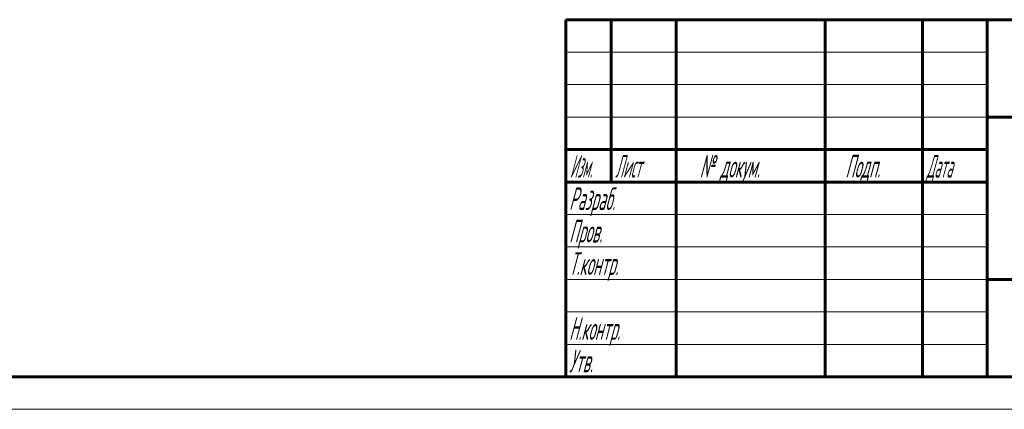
# Model space of a CAD drawing. Header units: millimetres. Extents: x 0 to 594, y 0 to 420.
# Tile 13 of 22: x 320 to 472, y 0 to 60. Entities that reach past the tile are written whole.
import ezdxf

# ---------------------------------------------------------------- set-up
doc = ezdxf.new("R2010")
doc.units = ezdxf.units.MM
doc.linetypes.add('K5LT_BASIC', pattern=[0])
doc.linetypes.add('K5LT_THIN', pattern=[0])
doc.styles.add('KTEXTSTYLE', font='GOST_AU.SHX', dxfattribs={"width": 0.56, "height": 5})

# ---------------------------------------------------------------- blocks, each defined once
blk = doc.blocks.new('U83')
at = {"color": 143, "linetype": 'K5LT_BASIC', "lineweight": 60, "true_color": 0x33acca}
for p, q in [((404, 60), (589, 60)), ((404, 5), (404, 60)), ((411, 35), (411, 60)), ((421, 5), (421, 60)), ((444, 5), (444, 60)), ((459, 5), (459, 60)), ((469, 5), (469, 60)), ((469, 45), (589, 45)), ((404, 40), (469, 40)), ((404, 35), (469, 35)), ((469, 20), (539, 20)), ((589, 5), (20, 5))]:
    blk.add_line(p, q, dxfattribs=at)
at = {"color": 7, "linetype": 'K5LT_THIN', "lineweight": 18, "true_color": 0xffffff}
for p, q in [((404, 55), (469, 55)), ((404, 50), (469, 50)), ((404, 45), (469, 45)), ((404, 30), (469, 30)), ((404, 25), (469, 25)), ((404, 20), (469, 20)), ((404, 15), (469, 15)), ((404, 10), (469, 10)), ((594, 0), (0, 0))]:
    blk.add_line(p, q, dxfattribs=at)
at = {"color": 7, "char_height": 3.5, "attachment_point": 1, "style": 'KTEXTSTYLE'}
for s, insert in [('\\H5.0;\\W1.000;\\Q15;\\Q15;\\W0.458;\\H3.50;Изм.', (404.62, 39.18)), ('\\H5.0;\\W1.000;\\Q15;\\Q15;\\W0.467;\\H3.50;Лист', (411.61, 39.18)), ('\\H5.0;\\W1.000;\\Q15;\\Q15;\\W0.560;\\H3.50;№ докум.', (424.63, 39.18)), ('\\H5.0;\\W1.000;\\Q15;\\Q15;\\W0.560;\\H3.50;Подп.', (447.1, 39.18)), ('\\H5.0;\\W1.000;\\Q15;\\Q15;\\W0.467;\\H3.50;Дата', (459.61, 39.18)), ('\\H5.0;\\W1.000;\\Q15;\\Q15;\\W0.560;\\H3.50;Разраб.', (404.5, 34.18)), ('\\H5.0;\\W1.000;\\Q15;\\Q15;\\W0.560;\\H3.50;Пров.', (404.5, 29.18)), ('\\H5.0;\\W1.000;\\Q15;\\Q15;\\W0.560;\\H3.50;Т.контр.', (404.5, 24.18)), ('\\H5.0;\\W1.000;\\Q15;\\Q15;\\W0.560;\\H3.50;Н.контр.', (404.5, 14.18)), ('\\H5.0;\\W1.000;\\Q15;\\Q15;\\W0.560;\\H3.50;Утв.', (404.5, 9.18))]:
    blk.add_mtext(s, dxfattribs=dict(at, insert=insert))

msp = doc.modelspace()

# ---------------------------------------------------------------- block references
msp.add_blockref('U83', (0, 0))

doc.saveas('drawing.dxf')
